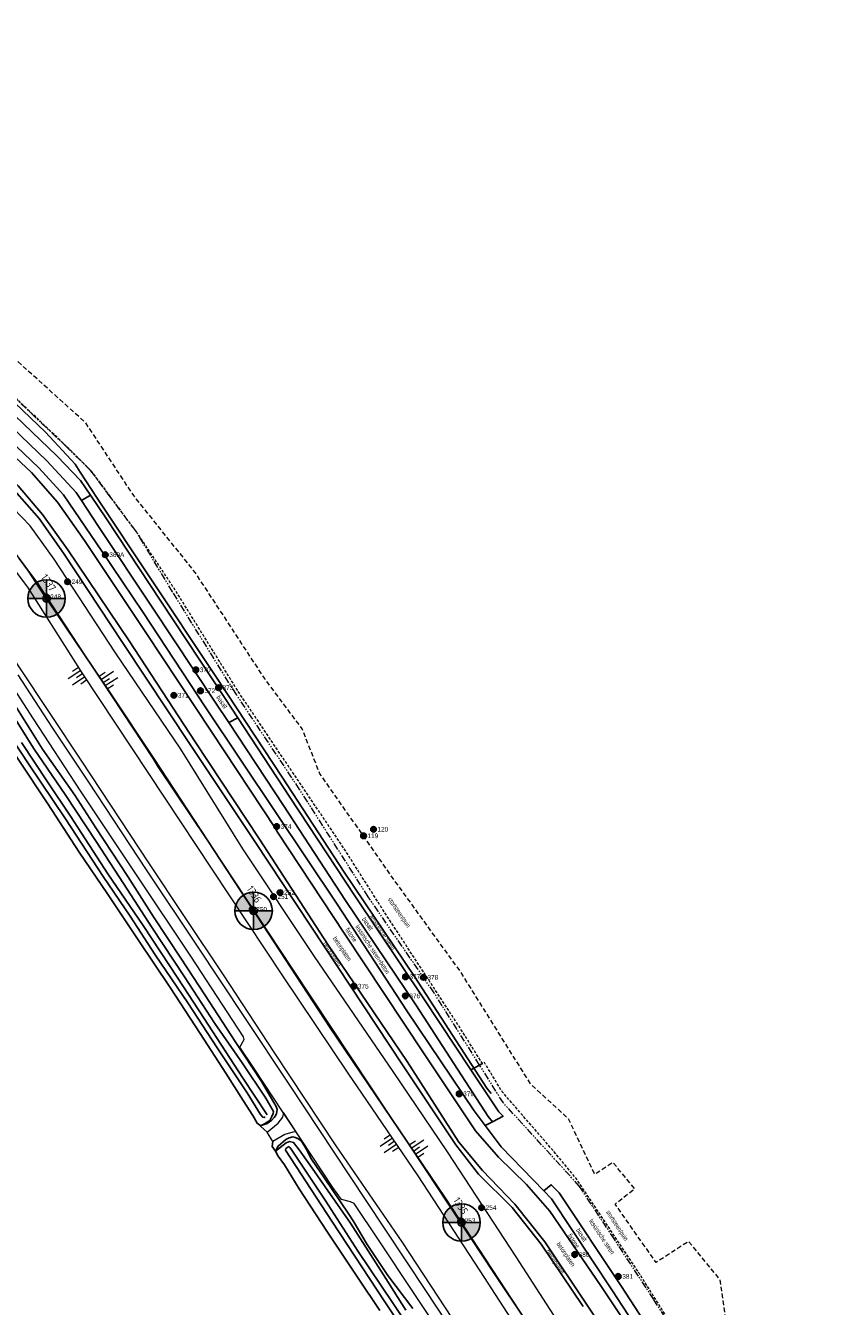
# Model space of a CAD drawing. Header units: metres. Extents: x 62183 to 64287, y 386037 to 390061.
# Tile 19 of 38: x 62948 to 63165, y 387797 to 388138. Entities that reach past the tile are written whole.
import ezdxf
from ezdxf.enums import TextEntityAlignment as Align

# ---------------------------------------------------------------- set-up
doc = ezdxf.new("R2010")
doc.units = ezdxf.units.M
doc.linetypes.add('HIDDEN', pattern=[0.375, 0.25, -0.125])
doc.linetypes.add('PHANTOM2', pattern=[1.25, 0.625, -0.125, 0.125, -0.125, 0.125, -0.125])
doc.layers.get('0').update_dxf_attribs({"linetype": 'CONTINUOUS'})
for name, color, linetype in [('0 @ 0.5', 7, 'CONTINUOUS'), ('0 @ 1', 7, 'CONTINUOUS'), ('0 @ 5', 7, 'CONTINUOUS'), ('BS-BINNENKRUINLIJN-KPN', 253, 'CONTINUOUS'), ('BS-INSTEEK-SLOOT-KPN', 253, 'CONTINUOUS'), ('BS-OVERIG-KPN', 253, 'CONTINUOUS'), ('BS-SCHEIDINGSL-TALUDBEKL-NTZ', 253, 'CONTINUOUS'), ('BS-SCHEIDINGSLIJN-TALUDBEKL', 253, 'CONTINUOUS'), ('BS-WATERLIJN-KPN', 253, 'CONTINUOUS')]:
    doc.layers.add(name, color=color, linetype=linetype)
for name, color, linetype, lineweight in [('BS-Boorpunten', 253, 'CONTINUOUS', 25), ('BS-Boorpuntnummer', 253, 'CONTINUOUS', 25), ('BS-Dijkpaal', 2, 'CONTINUOUS', 25), ('BS-Dijkpaalnr', 6, 'CONTINUOUS', 25), ('BS-KANT-KREUKELBERM', 35, 'PHANTOM2', 0), ('BS-KANT-VERHARDING', 253, 'CONTINUOUS', 0), ('BS-KRUINLIJN', 253, 'CONTINUOUS', 0), ('BS-OVERIGE-TEKSTEN', 253, 'CONTINUOUS', 0), ('BS-TEENLIJN', 11, 'CONTINUOUS', 0), ('BS-TEENSCHOT-GECONSTRUEERD', 1, 'HIDDEN', 13), ('BS-TUSSENBERM', 253, 'CONTINUOUS', 0), ('BS-ZANDLIJN', 2, 'HIDDEN', 20)]:
    doc.layers.add(name, color=color, linetype=linetype, lineweight=lineweight)
doc.layers.add('THEORETISCHE_NULLIJN', color=125, linetype='CONTINUOUS', plot=False)
doc.styles.add('ISO', font='isocp.shx', dxfattribs={"height": 2.5})

# ---------------------------------------------------------------- blocks, each defined once
blk = doc.blocks.new('dijkpaal')
at = {"layer": 'BS-Dijkpaal'}
h = blk.add_hatch(color=256, dxfattribs=at)
h.paths.add_polyline_path([(0, 0), (0, 1, 0.414214), (-1, 0)])
h.paths.add_polyline_path([(1, 0), (0, 0), (0, -1, 0.414214)])
for p, q in [((0, -1), (0, 1)), ((-1, 0), (1, 0))]:
    blk.add_line(p, q, dxfattribs=at)
blk.add_circle((0, 0), 1, dxfattribs=at)
blk = doc.blocks.new('*U723')
at = {"layer": '0 @ 0.5', "xscale": 0.5, "yscale": 0.5, "zscale": 0.5}
blk.add_blockref('dijkpaal', (63008.799, 387902.179), dxfattribs=at)
at = {"layer": '0 @ 1'}
blk.add_blockref('dijkpaal', (63008.799, 387902.179), dxfattribs=at)
at = {"layer": '0 @ 5', "xscale": 5, "yscale": 5, "zscale": 5}
blk.add_blockref('dijkpaal', (63008.799, 387902.179), dxfattribs=at)
blk = doc.blocks.new('*U724')
at = {"layer": '0 @ 0.5', "xscale": 0.5, "yscale": 0.5, "zscale": 0.5}
blk.add_blockref('dijkpaal', (62953.506, 387985.508), dxfattribs=at)
at = {"layer": '0 @ 1'}
blk.add_blockref('dijkpaal', (62953.506, 387985.508), dxfattribs=at)
at = {"layer": '0 @ 5', "xscale": 5, "yscale": 5, "zscale": 5}
blk.add_blockref('dijkpaal', (62953.506, 387985.508), dxfattribs=at)
blk = doc.blocks.new('*U726')
at = {"layer": '0 @ 0.5', "xscale": 0.5, "yscale": 0.5, "zscale": 0.5}
blk.add_blockref('dijkpaal', (63064.308, 387819.011), dxfattribs=at)
at = {"layer": '0 @ 1'}
blk.add_blockref('dijkpaal', (63064.308, 387819.011), dxfattribs=at)
at = {"layer": '0 @ 5', "xscale": 5, "yscale": 5, "zscale": 5}
blk.add_blockref('dijkpaal', (63064.308, 387819.011), dxfattribs=at)
blk = doc.blocks.new('S03')
at = {"color": 0}
for p, q in [((-2.01, 0), (-2.01, -2.01)), ((-1, 0), (-1, -4.01)), ((0, 0), (0, -2.01)), ((1, 0), (1, -4.01)), ((2.01, 0), (2.01, -2.01))]:
    blk.add_line(p, q, dxfattribs=at)
blk = doc.blocks.new('S04')
at = {"color": 0}
for p, q in [((-1, 0), (-1, 4.01)), ((1, 0), (1, 4.01)), ((-2.01, 0), (-2.01, 2.01)), ((0, 0), (0, 2.01)), ((2.01, 0), (2.01, 2.01))]:
    blk.add_line(p, q, dxfattribs=at)
blk = doc.blocks.new('punt-boring')
at = {"layer": 'BS-Boorpunten'}
h = blk.add_hatch(color=8, dxfattribs=at)
h.dxf.hatch_style = 1
h.paths.add_polyline_path([(0.01, 1), (-0.87, -0.49), (0.86, -0.51)])
h = blk.add_hatch(color=1, dxfattribs=at)
h.dxf.hatch_style = 1
h.paths.add_polyline_path([(0.01, 1), (-0.87, -0.49), (0.86, -0.51)])
at = {"layer": 'BS-Boorpunten', "color": 8}
blk.add_lwpolyline([(0.01, 1), (-0.87, -0.49), (0.86, -0.51)], close=True, dxfattribs=at)
at = {"layer": 'BS-Boorpunten', "color": 1}
blk.add_lwpolyline([(0.01, 1), (-0.87, -0.49), (0.86, -0.51)], close=True, dxfattribs=at)
at = {"layer": 'BS-Boorpunten', "color": 8}
blk.add_circle((0, 0), 1, dxfattribs=at)
at = {"layer": 'BS-Boorpunten', "color": 1}
blk.add_circle((0, 0), 1, dxfattribs=at)
blk = doc.blocks.new('*U279', base_point=(63038.154, 387922.176))
at = {"layer": 'BS-Boorpunten', "xscale": 1.499999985, "yscale": 1.499999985, "zscale": 1.499999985}
blk.add_blockref('punt-boring', (63038.154, 387922.176), dxfattribs=at)
at = {"layer": 'BS-Boorpuntnummer', "linetype": 'ByBlock', "insert": (63040.274, 387922.176), "char_height": 2.5, "attachment_point": 4}
blk.add_mtext('119', dxfattribs=at)
blk = doc.blocks.new('*U280', base_point=(63040.806, 387923.916))
at = {"layer": 'BS-Boorpunten', "xscale": 1.499999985, "yscale": 1.499999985, "zscale": 1.499999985}
blk.add_blockref('punt-boring', (63040.806, 387923.916), dxfattribs=at)
at = {"layer": 'BS-Boorpuntnummer', "linetype": 'ByBlock', "insert": (63042.926, 387923.916), "char_height": 2.5, "attachment_point": 4}
blk.add_mtext('120', dxfattribs=at)
blk = doc.blocks.new('*U351', base_point=(62953.426, 387985.958))
at = {"layer": 'BS-Boorpunten', "xscale": 1.499999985, "yscale": 1.499999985, "zscale": 1.499999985}
blk.add_blockref('punt-boring', (62953.426, 387985.958), dxfattribs=at)
at = {"layer": 'BS-Boorpuntnummer', "linetype": 'ByBlock', "insert": (62955.546, 387985.958), "char_height": 2.5, "attachment_point": 4}
blk.add_mtext('248', dxfattribs=at)
blk = doc.blocks.new('*U352', base_point=(62959.129, 387990))
at = {"layer": 'BS-Boorpunten', "xscale": 1.499999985, "yscale": 1.499999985, "zscale": 1.499999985}
blk.add_blockref('punt-boring', (62959.129, 387990), dxfattribs=at)
at = {"layer": 'BS-Boorpuntnummer', "linetype": 'ByBlock', "insert": (62961.249, 387990), "char_height": 2.5, "attachment_point": 4}
blk.add_mtext('249', dxfattribs=at)
blk = doc.blocks.new('*U353', base_point=(63008.431, 387902.541))
at = {"layer": 'BS-Boorpunten', "xscale": 1.499999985, "yscale": 1.499999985, "zscale": 1.499999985}
blk.add_blockref('punt-boring', (63008.431, 387902.541), dxfattribs=at)
at = {"layer": 'BS-Boorpuntnummer', "linetype": 'ByBlock', "insert": (63010.551, 387902.541), "char_height": 2.5, "attachment_point": 4}
blk.add_mtext('250', dxfattribs=at)
blk = doc.blocks.new('*U354', base_point=(63014.111, 387905.946))
at = {"layer": 'BS-Boorpunten', "xscale": 1.499999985, "yscale": 1.499999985, "zscale": 1.499999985}
blk.add_blockref('punt-boring', (63014.111, 387905.946), dxfattribs=at)
at = {"layer": 'BS-Boorpuntnummer', "linetype": 'ByBlock', "insert": (63016.231, 387905.946), "char_height": 2.5, "attachment_point": 4}
blk.add_mtext('251', dxfattribs=at)
blk = doc.blocks.new('*U355', base_point=(63015.857, 387907.02))
at = {"layer": 'BS-Boorpunten', "xscale": 1.499999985, "yscale": 1.499999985, "zscale": 1.499999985}
blk.add_blockref('punt-boring', (63015.857, 387907.02), dxfattribs=at)
at = {"layer": 'BS-Boorpuntnummer', "linetype": 'ByBlock', "insert": (63017.977, 387907.02), "char_height": 2.5, "attachment_point": 4}
blk.add_mtext('252', dxfattribs=at)
blk = doc.blocks.new('*U356', base_point=(63064.103, 387819.481))
at = {"layer": 'BS-Boorpunten', "xscale": 1.499999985, "yscale": 1.499999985, "zscale": 1.499999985}
blk.add_blockref('punt-boring', (63064.103, 387819.481), dxfattribs=at)
at = {"layer": 'BS-Boorpuntnummer', "linetype": 'ByBlock', "insert": (63066.223, 387819.481), "char_height": 2.5, "attachment_point": 4}
blk.add_mtext('253', dxfattribs=at)
blk = doc.blocks.new('*U357', base_point=(63069.687, 387822.957))
at = {"layer": 'BS-Boorpunten', "xscale": 1.499999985, "yscale": 1.499999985, "zscale": 1.499999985}
blk.add_blockref('punt-boring', (63069.687, 387822.957), dxfattribs=at)
at = {"layer": 'BS-Boorpuntnummer', "linetype": 'ByBlock', "insert": (63071.807, 387822.957), "char_height": 2.5, "attachment_point": 4}
blk.add_mtext('254', dxfattribs=at)
blk = doc.blocks.new('*U563', base_point=(62969.193, 387997.191))
at = {"layer": 'BS-Boorpunten', "xscale": 1.499999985, "yscale": 1.499999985, "zscale": 1.499999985}
blk.add_blockref('punt-boring', (62969.193, 387997.191), dxfattribs=at)
at = {"layer": 'BS-Boorpuntnummer', "linetype": 'ByBlock', "insert": (62971.313, 387997.191), "char_height": 2.5, "attachment_point": 4}
blk.add_mtext('369', dxfattribs=at)
blk = doc.blocks.new('*U564', base_point=(62969.193, 387997.191))
at = {"layer": 'BS-Boorpunten', "xscale": 1.499999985, "yscale": 1.499999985, "zscale": 1.499999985}
blk.add_blockref('punt-boring', (62969.193, 387997.191), dxfattribs=at)
at = {"layer": 'BS-Boorpuntnummer', "linetype": 'ByBlock', "insert": (62971.313, 387997.191), "char_height": 2.5, "attachment_point": 4}
blk.add_mtext('369A', dxfattribs=at)
blk = doc.blocks.new('*U565', base_point=(62993.36, 387966.477))
at = {"layer": 'BS-Boorpunten', "xscale": 1.499999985, "yscale": 1.499999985, "zscale": 1.499999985}
blk.add_blockref('punt-boring', (62993.36, 387966.477), dxfattribs=at)
at = {"layer": 'BS-Boorpuntnummer', "linetype": 'ByBlock', "insert": (62995.48, 387966.477), "char_height": 2.5, "attachment_point": 4}
blk.add_mtext('370', dxfattribs=at)
blk = doc.blocks.new('*U566', base_point=(62987.509, 387959.677))
at = {"layer": 'BS-Boorpunten', "xscale": 1.499999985, "yscale": 1.499999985, "zscale": 1.499999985}
blk.add_blockref('punt-boring', (62987.509, 387959.677), dxfattribs=at)
at = {"layer": 'BS-Boorpuntnummer', "linetype": 'ByBlock', "insert": (62989.629, 387959.677), "char_height": 2.5, "attachment_point": 4}
blk.add_mtext('371', dxfattribs=at)
blk = doc.blocks.new('*U567', base_point=(62994.601, 387960.884))
at = {"layer": 'BS-Boorpunten', "xscale": 1.499999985, "yscale": 1.499999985, "zscale": 1.499999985}
blk.add_blockref('punt-boring', (62994.601, 387960.884), dxfattribs=at)
at = {"layer": 'BS-Boorpuntnummer', "linetype": 'ByBlock', "insert": (62996.721, 387960.884), "char_height": 2.5, "attachment_point": 4}
blk.add_mtext('372', dxfattribs=at)
blk = doc.blocks.new('*U568', base_point=(62999.436, 387961.705))
at = {"layer": 'BS-Boorpunten', "xscale": 1.499999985, "yscale": 1.499999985, "zscale": 1.499999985}
blk.add_blockref('punt-boring', (62999.436, 387961.705), dxfattribs=at)
at = {"layer": 'BS-Boorpuntnummer', "linetype": 'ByBlock', "insert": (63001.556, 387961.705), "char_height": 2.5, "attachment_point": 4}
blk.add_mtext('373', dxfattribs=at)
blk = doc.blocks.new('*U569', base_point=(63014.949, 387924.662))
at = {"layer": 'BS-Boorpunten', "xscale": 1.499999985, "yscale": 1.499999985, "zscale": 1.499999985}
blk.add_blockref('punt-boring', (63014.949, 387924.662), dxfattribs=at)
at = {"layer": 'BS-Boorpuntnummer', "linetype": 'ByBlock', "insert": (63017.069, 387924.662), "char_height": 2.5, "attachment_point": 4}
blk.add_mtext('374', dxfattribs=at)
blk = doc.blocks.new('*U570', base_point=(63035.576, 387882.045))
at = {"layer": 'BS-Boorpunten', "xscale": 1.499999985, "yscale": 1.499999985, "zscale": 1.499999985}
blk.add_blockref('punt-boring', (63035.576, 387882.045), dxfattribs=at)
at = {"layer": 'BS-Boorpuntnummer', "linetype": 'ByBlock', "insert": (63037.696, 387882.045), "char_height": 2.5, "attachment_point": 4}
blk.add_mtext('375', dxfattribs=at)
blk = doc.blocks.new('*U571', base_point=(63049.311, 387879.453))
at = {"layer": 'BS-Boorpunten', "xscale": 1.499999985, "yscale": 1.499999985, "zscale": 1.499999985}
blk.add_blockref('punt-boring', (63049.311, 387879.453), dxfattribs=at)
at = {"layer": 'BS-Boorpuntnummer', "linetype": 'ByBlock', "insert": (63051.431, 387879.453), "char_height": 2.5, "attachment_point": 4}
blk.add_mtext('376', dxfattribs=at)
blk = doc.blocks.new('*U572', base_point=(63049.352, 387884.563))
at = {"layer": 'BS-Boorpunten', "xscale": 1.499999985, "yscale": 1.499999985, "zscale": 1.499999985}
blk.add_blockref('punt-boring', (63049.352, 387884.563), dxfattribs=at)
at = {"layer": 'BS-Boorpuntnummer', "linetype": 'ByBlock', "insert": (63051.472, 387884.563), "char_height": 2.5, "attachment_point": 4}
blk.add_mtext('377', dxfattribs=at)
blk = doc.blocks.new('*U573', base_point=(63054.151, 387884.406))
at = {"layer": 'BS-Boorpunten', "xscale": 1.499999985, "yscale": 1.499999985, "zscale": 1.499999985}
blk.add_blockref('punt-boring', (63054.151, 387884.406), dxfattribs=at)
at = {"layer": 'BS-Boorpuntnummer', "linetype": 'ByBlock', "insert": (63056.271, 387884.406), "char_height": 2.5, "attachment_point": 4}
blk.add_mtext('378', dxfattribs=at)
blk = doc.blocks.new('*U574', base_point=(63063.7, 387853.325))
at = {"layer": 'BS-Boorpunten', "xscale": 1.499999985, "yscale": 1.499999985, "zscale": 1.499999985}
blk.add_blockref('punt-boring', (63063.7, 387853.325), dxfattribs=at)
at = {"layer": 'BS-Boorpuntnummer', "linetype": 'ByBlock', "insert": (63065.82, 387853.325), "char_height": 2.5, "attachment_point": 4}
blk.add_mtext('379', dxfattribs=at)
blk = doc.blocks.new('*U575', base_point=(63094.531, 387810.444))
at = {"layer": 'BS-Boorpunten', "xscale": 1.499999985, "yscale": 1.499999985, "zscale": 1.499999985}
blk.add_blockref('punt-boring', (63094.531, 387810.444), dxfattribs=at)
at = {"layer": 'BS-Boorpuntnummer', "linetype": 'ByBlock', "insert": (63096.651, 387810.444), "char_height": 2.5, "attachment_point": 4}
blk.add_mtext('380', dxfattribs=at)
blk = doc.blocks.new('*U576', base_point=(63106.187, 387804.607))
at = {"layer": 'BS-Boorpunten', "xscale": 1.499999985, "yscale": 1.499999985, "zscale": 1.499999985}
blk.add_blockref('punt-boring', (63106.187, 387804.607), dxfattribs=at)
at = {"layer": 'BS-Boorpuntnummer', "linetype": 'ByBlock', "insert": (63108.307, 387804.607), "char_height": 2.5, "attachment_point": 4}
blk.add_mtext('381', dxfattribs=at)
blk = doc.blocks.new('A$C58CE76E8')
at = {"layer": 'BS-Boorpunten', "xscale": 0.5, "yscale": 0.5, "zscale": 0.5}
for name, p in [('*U563', (62969.193, 387997.191)), ('*U564', (62969.193, 387997.191)), ('*U352', (62959.129, 387990)), ('*U351', (62953.426, 387985.958)), ('*U565', (62993.36, 387966.477)), ('*U567', (62994.601, 387960.884)), ('*U568', (62999.436, 387961.705)), ('*U566', (62987.509, 387959.677)), ('*U569', (63014.949, 387924.662)), ('*U280', (63040.806, 387923.916)), ('*U279', (63038.154, 387922.176)), ('*U354', (63014.111, 387905.946)), ('*U355', (63015.857, 387907.02)), ('*U353', (63008.431, 387902.541)), ('*U570', (63035.576, 387882.045)), ('*U572', (63049.352, 387884.563)), ('*U573', (63054.151, 387884.406)), ('*U571', (63049.311, 387879.453)), ('*U574', (63063.7, 387853.325)), ('*U357', (63069.687, 387822.957)), ('*U356', (63064.103, 387819.481)), ('*U575', (63094.531, 387810.444)), ('*U576', (63106.187, 387804.607))]:
    blk.add_blockref(name, p, dxfattribs=at)
at = {"layer": 'BS-Boorpunten', "color": 253, "xscale": 0.5, "yscale": 0.5, "zscale": 0.5}
for name, p in [('*U563', (62969.193, 387997.191)), ('*U564', (62969.193, 387997.191)), ('*U563', (62969.193, 387997.191)), ('*U564', (62969.193, 387997.191)), ('*U563', (62969.193, 387997.191)), ('*U564', (62969.193, 387997.191)), ('*U352', (62959.129, 387990)), ('*U352', (62959.129, 387990)), ('*U352', (62959.129, 387990)), ('*U351', (62953.426, 387985.958)), ('*U351', (62953.426, 387985.958)), ('*U351', (62953.426, 387985.958)), ('*U565', (62993.36, 387966.477)), ('*U565', (62993.36, 387966.477)), ('*U565', (62993.36, 387966.477)), ('*U567', (62994.601, 387960.884)), ('*U567', (62994.601, 387960.884)), ('*U567', (62994.601, 387960.884)), ('*U568', (62999.436, 387961.705)), ('*U568', (62999.436, 387961.705)), ('*U568', (62999.436, 387961.705)), ('*U566', (62987.509, 387959.677)), ('*U566', (62987.509, 387959.677)), ('*U566', (62987.509, 387959.677)), ('*U569', (63014.949, 387924.662)), ('*U569', (63014.949, 387924.662)), ('*U569', (63014.949, 387924.662)), ('*U280', (63040.806, 387923.916)), ('*U280', (63040.806, 387923.916)), ('*U280', (63040.806, 387923.916)), ('*U279', (63038.154, 387922.176)), ('*U279', (63038.154, 387922.176)), ('*U279', (63038.154, 387922.176)), ('*U354', (63014.111, 387905.946)), ('*U354', (63014.111, 387905.946)), ('*U354', (63014.111, 387905.946)), ('*U355', (63015.857, 387907.02)), ('*U355', (63015.857, 387907.02)), ('*U355', (63015.857, 387907.02)), ('*U353', (63008.431, 387902.541)), ('*U353', (63008.431, 387902.541)), ('*U353', (63008.431, 387902.541)), ('*U570', (63035.576, 387882.045)), ('*U570', (63035.576, 387882.045)), ('*U570', (63035.576, 387882.045)), ('*U572', (63049.352, 387884.563)), ('*U572', (63049.352, 387884.563)), ('*U572', (63049.352, 387884.563)), ('*U573', (63054.151, 387884.406)), ('*U573', (63054.151, 387884.406)), ('*U573', (63054.151, 387884.406)), ('*U571', (63049.311, 387879.453)), ('*U571', (63049.311, 387879.453)), ('*U571', (63049.311, 387879.453)), ('*U574', (63063.7, 387853.325)), ('*U574', (63063.7, 387853.325)), ('*U574', (63063.7, 387853.325)), ('*U357', (63069.687, 387822.957)), ('*U357', (63069.687, 387822.957)), ('*U357', (63069.687, 387822.957)), ('*U356', (63064.103, 387819.481)), ('*U356', (63064.103, 387819.481)), ('*U356', (63064.103, 387819.481)), ('*U575', (63094.531, 387810.444)), ('*U575', (63094.531, 387810.444)), ('*U575', (63094.531, 387810.444)), ('*U576', (63106.187, 387804.607)), ('*U576', (63106.187, 387804.607)), ('*U576', (63106.187, 387804.607))]:
    blk.add_blockref(name, p, dxfattribs=at)
at = {"layer": 'BS-Boorpuntnummer', "color": 8, "xscale": 0.7499999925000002, "yscale": 0.7499999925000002, "zscale": 0.7499999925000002}
for p in [(62969.193, 387997.191), (62969.193, 387997.191), (62959.129, 387990), (62953.426, 387985.958), (62993.36, 387966.477), (62994.601, 387960.884), (62999.436, 387961.705), (62987.509, 387959.677), (63014.949, 387924.662), (63040.806, 387923.916), (63038.154, 387922.176), (63014.111, 387905.946), (63015.857, 387907.02), (63008.431, 387902.541), (63035.576, 387882.045), (63049.352, 387884.563), (63054.151, 387884.406), (63049.311, 387879.453), (63063.7, 387853.325), (63069.687, 387822.957), (63064.103, 387819.481), (63094.531, 387810.444), (63106.187, 387804.607)]:
    blk.add_blockref('punt-boring', p, dxfattribs=at)
at = {"layer": 'BS-Boorpuntnummer', "color": 8, "char_height": 1.25, "attachment_point": 4}
for s, insert in [('369A', (62970.253, 387997.191)), ('369', (62970.253, 387997.191)), ('249', (62960.189, 387990)), ('248', (62954.486, 387985.958)), ('370', (62994.42, 387966.477)), ('372', (62995.661, 387960.884)), ('373', (63000.496, 387961.705)), ('371', (62988.569, 387959.677)), ('374', (63016.009, 387924.662)), ('120', (63041.866, 387923.916)), ('119', (63039.214, 387922.176)), ('251', (63015.171, 387905.946)), ('252', (63016.917, 387907.02)), ('250', (63009.491, 387902.541)), ('375', (63036.636, 387882.045)), ('377', (63050.412, 387884.563)), ('378', (63055.211, 387884.406)), ('376', (63050.371, 387879.453)), ('379', (63064.76, 387853.325)), ('254', (63070.747, 387822.957)), ('253', (63065.163, 387819.481)), ('380', (63095.591, 387810.444)), ('381', (63107.247, 387804.607))]:
    blk.add_mtext(s, dxfattribs=dict(at, insert=insert))

msp = doc.modelspace()

# ---------------------------------------------------------------- linework, layer by layer
at = {"layer": 'BS-BINNENKRUINLIJN-KPN'}
for points in [[(62945.34, 387956.69), (62952.41, 387945.35), (62961.07, 387933.04), (62966.66, 387924.34), (62975.17, 387911.3), (62982.04, 387900.58), (62989.38, 387889.57), (62995.94, 387879.46), (63003.9, 387867.32), (63010.87, 387856.62), (63014.22, 387851.06), (63014.78, 387849.94), (63015.07, 387849.12), (63015.04, 387848.49), (63014.92, 387848.06), (63014.62, 387847.46), (63014.29, 387847.04), (63013.58, 387846.25), (63013.07, 387845.83), (63012.38, 387845.41), (63010.81, 387844.91)], [(63014.64, 387838.05), (63015.31, 387839.38), (63017.36, 387841.19), (63018.33, 387841.63), (63019.27, 387841.83), (63019.91, 387841.72), (63020.64, 387841.44), (63021.57, 387840.67), (63022.84, 387838.67), (63024.28, 387835.86), (63027.72, 387830.86), (63034.19, 387821.21), (63035.38, 387819.43), (63039.11, 387813.09), (63044.62, 387804.88), (63051.3, 387796.07)]]:
    msp.add_lwpolyline(points, dxfattribs=at)
at = {"layer": 'BS-INSTEEK-SLOOT-KPN'}
for points in [[(63010.81, 387844.91), (63011.71, 387845.33), (63013.11, 387846.26), (63013.65, 387847.31), (63013.98, 387848.07), (63014.07, 387848.65), (63012.04, 387852.15), (63005.75, 387861.65), (62998.44, 387872.12), (62990.36, 387884.58), (62981.67, 387897.62), (62974.03, 387909.42), (62966.79, 387920.65), (62958.46, 387933.18), (62950.15, 387945.29), (62942.41, 387957.7), (62936.53, 387966.11), (62932.14, 387973.48), (62931.26, 387974.28), (62930.53, 387974.61), (62929.74, 387974.65), (62928.87, 387974.51), (62927.74, 387974.05), (62926.06, 387972.27)], [(63010.81, 387844.91), (63010.44, 387844.95), (63009.75, 387845.52), (63008.57, 387847.54), (63006.03, 387851.58), (63001.38, 387858.83), (62994.49, 387869.46), (62986.47, 387881.72), (62977.93, 387894.45), (62969.78, 387906.67), (62962.19, 387917.79), (62953.88, 387930.72), (62946.11, 387942.36), (62938.3, 387954.05), (62932.19, 387963.24), (62926.06, 387972.27)], [(63049.47, 387795.6), (63044.1, 387804.09), (63034.69, 387818.86), (63023.77, 387834.43), (63020.96, 387838.38), (63019.45, 387840.39), (63018.42, 387840.6), (63017.45, 387840.27), (63014.64, 387838.05), (63015.32, 387836.69), (63017, 387834.42), (63021, 387827.94), (63028.39, 387816.67), (63036.72, 387804.17), (63042.46, 387795.5)]]:
    msp.add_lwpolyline(points, dxfattribs=at)
at = {"layer": 'BS-KANT-KREUKELBERM', "ltscale": 3}
msp.add_lwpolyline([(63128.76, 387777.83), (63115.67, 387798.44), (63105.13, 387814.54), (63095.83, 387828.65), (63075.5, 387850.9), (63069.14, 387861), (63056.97, 387880.3), (63039.39, 387905.91), (63021.08, 387934.58), (63004.2, 387959.86), (62987.11, 387987.33), (62977.58, 388003.19), (62965.27, 388019.68), (62958.9, 388025.91), (62939.38, 388044.45), (62917.61, 388062.07), (62897.44, 388079.06), (62880.66, 388092.92), (62862.19, 388106.32), (62838.97, 388122.96), (62807.1, 388142.35)], dxfattribs=at)
at = {"layer": 'BS-KANT-VERHARDING'}
for points in [[(63061.18, 387785.76, 1.64), (63042.14, 387814.41, 1.67), (63035.62, 387824.05, 1.67), (63034.68, 387824.49, 1.67), (63032.26, 387825.13, 1.62), (63029.99, 387828.37, 1.61), (63021.47, 387841.17, 1.62), (63016.7, 387848.39, 1.62), (63008.75, 387860.37, 1.62), (63005.12, 387865.82, 1.64), (63006.24, 387867.81, 1.67), (63006.09, 387868.53, 1.68), (62992, 387890.03, 1.67), (62977.3, 387912.06, 1.7), (62962.54, 387934.23, 1.68), (62950.02, 387953.4, 1.68), (62937.78, 387972.2, 1.7)], [(62945.83, 387965.15, 1.78), (62954.95, 387951.2, 1.75), (62964.48, 387936.73, 1.74), (62980.3, 387912.86, 1.75), (62993.52, 387893.05, 1.72), (63006.35, 387873.72, 1.74), (63018.2, 387855.95, 1.73), (63030.36, 387837.46, 1.74), (63038.78, 387824.83, 1.74), (63054.69, 387800.86, 1.7), (63068.36, 387780.26, 1.73)]]:
    msp.add_polyline3d(points, dxfattribs=at)
msp.add_polyline3d([(63020.07, 387843.2, 1.61), (63019.25, 387843.14, 1.47), (63017.11, 387842.44, 1.15), (63013.95, 387840.62, 0.64), (63012.4, 387843.08, 0.7), (63015.33, 387845.55, 1.16), (63016.56, 387847.07, 1.47), (63016.77, 387847.87, 1.56), (63016.7, 387848.39, 1.62)], close=True, dxfattribs=at)
at = {"layer": 'BS-KRUINLIJN'}
for points in [[(63087.49, 387778.11), (63070.43, 387804.36), (63052.72, 387831.46), (63037.74, 387853.5), (63034.26, 387858.54), (63016.56, 387884.84), (62997.76, 387913.31), (62980.85, 387938.83), (62963.01, 387965.72), (62948.53, 387988.51), (62938.56, 388001.6), (62922.37, 388017.51), (62897.17, 388039.6), (62876.74, 388056.64), (62853.44, 388075.49), (62829.25, 388092.67), (62801.18, 388109.51), (62770.17, 388127.7), (62741.9, 388145.53)], [(63090.36, 387779.49), (63072.94, 387805.56), (63054.76, 387833.07), (63040.11, 387855.19), (63019.1, 387886.86), (63000.59, 387914.92), (62983.29, 387940.6), (62981.93, 387942.86), (62965.79, 387967.4), (62951.13, 387989.59), (62940.68, 388003.54), (62924.68, 388019.41), (62898.91, 388041.86), (62879.36, 388058.81), (62855.43, 388077.89), (62830.85, 388095.15), (62802.63, 388112.65), (62771.63, 388130.47), (62744.3, 388146.77)]]:
    msp.add_lwpolyline(points, dxfattribs=at)
at = {"layer": 'BS-OVERIG-KPN'}
for points in [[(63012.4, 387843.08), (63009.75, 387845.52)], [(63013.95, 387840.62), (63013.79, 387839.28), (63014.64, 387838.05)]]:
    msp.add_lwpolyline(points, dxfattribs=at)
at = {"layer": 'BS-SCHEIDINGSL-TALUDBEKL-NTZ'}
msp.add_lwpolyline([(63069.14, 387861), (63069.89, 387861.4)], dxfattribs=at)
at = {"layer": 'BS-SCHEIDINGSLIJN-TALUDBEKL'}
for points in [[(63072.56, 387845.88), (63071.4, 387847.25), (63052.08, 387877.11), (63033.36, 387904.9), (63016.79, 387930.27), (63002.19, 387952.38), (62998.55, 387957.89), (62981.72, 387983.21), (62967.4, 388004.72), (62962.82, 388011.68), (62961.45, 388013.76), (62953.57, 388022.29), (62937.3, 388037.81), (62912.7, 388059.77), (62907.14, 388064.42), (62893.49, 388075.84), (62874.18, 388091.41), (62874.59, 388092.08), (62856.34, 388105.99), (62836.07, 388119.52), (62810.51, 388135.01), (62777.8, 388153.84)], [(63117, 387781.84), (63104.67, 387800.74), (63088.36, 387825.28), (63086.27, 387827.45), (63074.91, 387839.21), (63070.64, 387844.89), (63067.69, 387848.81), (63049.75, 387875.45), (63031.07, 387903.93), (63014.7, 387928.44), (62995.85, 387956.57), (62979.3, 387981.76), (62968.22, 387998.13), (62958.02, 388013.19), (62951.41, 388020.41), (62935.38, 388035.61), (62910.47, 388057.82), (62886.8, 388077.56), (62874.24, 388087.63), (62853.12, 388103.71), (62829.65, 388120.19), (62808.82, 388132.22), (62776.17, 388151.02)], [(62771.33, 388142.14), (62802.26, 388124.12), (62824.4, 388111.2), (62845, 388097.94), (62869.76, 388078.89), (62883.89, 388067.75), (62903.85, 388051.25), (62929.11, 388029.09), (62944.93, 388014.36), (62951.56, 388006.9), (62958.04, 387997.61), (62973.96, 387973.48), (62991.89, 387946.56), (63009.1, 387920.63), (63027.72, 387892.56), (63048.55, 387861.07), (63062.82, 387839.74), (63068.84, 387831.93), (63077.88, 387823.03), (63085.62, 387813.21), (63096.84, 387796.56)], [(63107.49, 387782.51), (63097.66, 387797.25), (63086.59, 387813.84), (63078.56, 387823.85), (63069.9, 387832.84), (63063.64, 387840.47), (63049.83, 387861.99), (63028.63, 387893.16), (63010.35, 387921.33), (62993.17, 387947.25), (62975.52, 387974.18), (62959.22, 387998.47), (62952.43, 388007.97), (62945.91, 388015.59), (62929.99, 388030.37), (62905.22, 388052.21), (62881.63, 388071.57), (62870.74, 388080.06), (62846.08, 388099.11), (62825.06, 388112.68), (62803.33, 388125.32), (62771.87, 388143.61)], [(63072.21, 387853.45), (63071.06, 387854.82), (63051.74, 387884.68), (63033.01, 387912.47), (63016.45, 387937.84), (63001.85, 387959.95), (62998.21, 387965.46), (62981.38, 387990.78), (62967.06, 388012.29), (62962.47, 388019.25), (62961.11, 388021.33), (62953.23, 388029.86), (62936.96, 388045.38), (62912.36, 388067.33), (62906.79, 388071.99), (62893.14, 388083.41), (62873.84, 388098.98), (62874.25, 388099.65), (62855.99, 388113.56), (62835.73, 388127.09), (62810.16, 388142.58)], [(63070.64, 387844.89), (63072.56, 387845.88), (63075.43, 387847.36), (63074.29, 387848.53), (63066.81, 387859.77), (63054.21, 387878.72), (63035.83, 387906.17), (63018.48, 387932.51), (63004.59, 387953.71), (63001.22, 387958.86), (62983.99, 387984.84), (62969.54, 388006.73), (62965.22, 388013.1), (62962.56, 388017.02), (62956.37, 388023.47), (62938.22, 388040.73), (62915.36, 388061.04), (62908.89, 388066.47), (62895.69, 388077.56), (62878.97, 388091.27), (62857.05, 388107.66)], [(63111.15, 387787.71), (63101.49, 387802.09), (63087.92, 387822.04), (63081.71, 387829.11), (63074.19, 387836.44), (63068.06, 387843.45), (63054.14, 387864.27), (63033.13, 387895.97), (63015.17, 387923.13), (63014.64, 387924.13), (62997.46, 387950.09), (62979.97, 387976.48), (62963.59, 388001.03), (62956.41, 388011.22), (62949.45, 388019.14), (62933.68, 388033.86)], [(62962.82, 388011.68), (62965.22, 388013.1)], [(63002.19, 387952.38), (63004.59, 387953.71)], [(63066.81, 387859.77), (63069.14, 387861)], [(63221.24, 387625.59), (63219.16, 387628.09), (63217.73, 387630.13), (63216.9, 387631.56), (63216.41, 387632.38), (63215.63, 387633.23), (63213.8, 387634.14), (63204.72, 387647.54), (63187.7, 387673.07), (63168.34, 387701.79), (63150.54, 387728.7), (63130.12, 387759.33), (63128.39, 387761.97), (63119.3, 387783.07), (63106.84, 387802.17), (63090.39, 387826.91), (63088.3, 387829.08), (63086.27, 387827.45)]]:
    msp.add_lwpolyline(points, dxfattribs=at)
at = {"layer": 'BS-TEENLIJN'}
msp.add_lwpolyline([(62732.96, 388141.74), (62744.73, 388132.4), (62757.38, 388122.52), (62769.54, 388113.41), (62781.27, 388106.16), (62798.42, 388095.62), (62818.94, 388083.2), (62843.34, 388066.7), (62866.43, 388047.51), (62889.63, 388028.25), (62914.01, 388006.62), (62925.85, 387995.32), (62933.7, 387986.1), (62945.88, 387967.58), (62962.85, 387942.08), (62980.71, 387914.99), (62990.39, 387900.43), (63000.67, 387885.11), (63014.22, 387864.43), (63030.78, 387839.44), (63048.37, 387813.81), (63063.72, 387790.56)], dxfattribs=at)
at = {"layer": 'BS-TEENSCHOT-GECONSTRUEERD', "ltscale": 3, "flags": 128}
msp.add_lwpolyline([(63465.67, 387263.56), (63459.24, 387271.51), (63453.52, 387277.93), (63453.52, 387277.92), (63453.52, 387277.93), (63466.29, 387286.16), (63480.85, 387295.82), (63481.63, 387295.24), (63483.22, 387294.05), (63485.8, 387292.73), (63488.8, 387292.01), (63491.59, 387291.92), (63494.12, 387292.62), (63497.51, 387294.73), (63499.71, 387297.49), (63500.66, 387300.21), (63500.75, 387304.57), (63499.97, 387307.28), (63497.61, 387310.59), (63493.86, 387314.17), (63490.12, 387316.38), (63484.88, 387317.92), (63480.08, 387318.18), (63475.37, 387317.57), (63471.7, 387315.56), (63446.67, 387296.81), (63444.67, 387296.83), (63443.76, 387297.61), (63435.82, 387309.68), (63433.26, 387313.22), (63427.19, 387322.37), (63423.23, 387329.49), (63420.74, 387334.54), (63408.88, 387361.31), (63399.22, 387375.91), (63384.01, 387398.88), (63370.3, 387420.39), (63368.86, 387422.12), (63346.74, 387445.44), (63338.9, 387456.81), (63329.14, 387472.07), (63309.26, 387502.53), (63294.58, 387523.48), (63281.09, 387544.87), (63278.71, 387549.5), (63274.96, 387558.14), (63271.18, 387566.62), (63269.86, 387569.72), (63266.08, 387575.42), (63257.86, 387587.61), (63254.21, 387593.49), (63241.12, 387612.74), (63238.72, 387616.27), (63231.95, 387624.5), (63223.5, 387632.91), (63217.99, 387639.15), (63203.84, 387659.41), (63198.14, 387667.88), (63181.92, 387692.51), (63164.86, 387718.87), (63154.14, 387735.8), (63143.85, 387751.73), (63136.56, 387763.47), (63136.97, 387763.67), (63129.34, 387778.02), (63125.73, 387783.26), (63111.78, 387805.43), (63095.03, 387830.64), (63088.96, 387837.97), (63075.18, 387853.89), (63070.42, 387861.68), (63069.89, 387861.4), (63064, 387870.79), (63043.38, 387902.36), (63032.98, 387918.72), (63004.45, 387961.04), (62988.13, 387987.34), (62977.58, 388003.19), (62965.38, 388019.69), (62958.93, 388026.04), (62940.67, 388043.4), (62917.73, 388063.78), (62901.32, 388078.27), (62881.2, 388094.12), (62874.11, 388099.42)], dxfattribs=at)
at = {"layer": 'BS-TUSSENBERM'}
msp.add_lwpolyline([(63096.13, 387783.26), (63078.9, 387809.8), (63060.53, 387837.84), (63046.07, 387859.27), (63025.1, 387889.95), (63005.89, 387918.68), (62989.4, 387945.28), (62971.92, 387971), (62955.52, 387996.04), (62949.14, 388004.91), (62942.42, 388011.86), (62927.48, 388026.27), (62902.17, 388049.24), (62881.76, 388065.47), (62859.43, 388083.03), (62834.95, 388101.77), (62806.71, 388118.64), (62775.32, 388137.04), (62748.1, 388152.93)], dxfattribs=at)
at = {"layer": 'BS-WATERLIJN-KPN'}
for points in [[(62942.18, 387951.29), (62948.67, 387941.35), (62958.52, 387926.73), (62968.64, 387911.3), (62975.79, 387900.76), (62982.48, 387890.41), (62991.24, 387877.61), (62999.05, 387865.57), (63007.03, 387853.57), (63010.67, 387847.84), (63011.23, 387847.11), (63011.58, 387847.04), (63011.9, 387847.17)], [(63012.44, 387847.7), (63005.87, 387857.7), (62995.6, 387873.42), (62988.57, 387884.17), (62979.32, 387898.25), (62969.9, 387912.07), (62959.87, 387927.47), (62953.78, 387936.58), (62946.78, 387947.12)], [(63056.04, 387782.52), (63045.87, 387797.63), (63036.74, 387811.27), (63027.92, 387824.92), (63018.8, 387838.55), (63018.48, 387839.05), (63018.24, 387839.27), (63017.41, 387838.72), (63017.29, 387838.34), (63029.65, 387819.39), (63043.85, 387797.84), (63053.27, 387783.81)]]:
    msp.add_lwpolyline(points, dxfattribs=at)
at = {"layer": 'BS-ZANDLIJN', "ltscale": 5, "flags": 128}
msp.add_lwpolyline([(63499.08, 387299.63), (63500.1, 387306.8), (63500.27, 387307.99), (63492.93, 387317.11), (63485.31, 387320.31), (63475.04, 387320.46), (63462.1, 387310.5), (63453.76, 387302.52), (63440.93, 387303.78), (63439.29, 387311.75), (63425.01, 387338.69), (63416.67, 387354.76), (63402.28, 387380.84), (63385.28, 387406.49), (63374.18, 387421.66), (63362.49, 387439.23), (63353.78, 387446.19), (63334.9, 387474.97), (63319.09, 387498.52), (63302.14, 387523.17), (63290.16, 387543.28), (63284.12, 387557.03), (63269.4, 387580.68), (63253.34, 387604.89), (63262.31, 387614.97), (63262.18, 387620.97), (63256.2, 387625.51), (63237.06, 387626.56), (63224.06, 387644.56), (63216.36, 387654.02), (63197.93, 387680.66), (63184.85, 387699.77), (63185.17, 387703.51), (63161.21, 387737.38), (63146.38, 387762.17), (63132.37, 387780.02), (63135.45, 387789.41), (63133.35, 387803.78), (63124.99, 387813.96), (63116.28, 387808.33), (63105.35, 387823.92), (63110.55, 387828.03), (63104.78, 387835.02), (63099.89, 387831.82), (63092.83, 387846.72), (63082.81, 387855.9), (63064.07, 387885.9), (63046.82, 387909.75), (63026.5, 387938.73), (63021.75, 387950.76), (63011.69, 387964.23), (62993.29, 387992.34), (62976.78, 388012.96), (62963.96, 388032.4), (62944.94, 388049.53), (62923.13, 388068.32), (62903.35, 388085.18), (62886.25, 388099.87), (62867.92, 388115.3), (62842.43, 388127.04), (62811.69, 388149.25), (62781.94, 388164.96), (62758.96, 388179.44), (62753.68, 388189.75), (62734.43, 388203.05), (62722.76, 388228.37), (62716.48, 388251.68), (62715.49, 388256.83), (62721.04, 388258.28), (62723.79, 388262.51), (62722.96, 388267.45), (62728.46, 388268.46), (62735.89, 388270.43), (62739.09, 388277.71), (62738.04, 388284.96), (62721.63, 388286.09), (62706.72, 388286.62), (62702.37, 388293.45), (62701.43, 388303.08), (62698.17, 388319.03), (62691.06, 388347.29), (62690.84, 388357.66), (62692.49, 388361.28), (62702.86, 388363.85), (62714.73, 388369.8), (62715.6, 388375.47), (62713.66, 388378.99), (62691.75, 388380.24), (62678.34, 388377.27), (62678.69, 388386.99), (62673.97, 388406.28), (62665, 388441.7), (62657.91, 388475.31), (62648.33, 388509.34), (62640.08, 388538.69), (62631.17, 388573.95), (62632.11, 388584), (62630.94, 388588.92), (62626.55, 388594.17), (62623.28, 388606.17), (62616.39, 388632.84), (62609.21, 388662.02), (62603.99, 388666.66)], dxfattribs=at)
at = {"layer": 'THEORETISCHE_NULLIJN'}
msp.add_lwpolyline([(63086.74, 387784.73), (63059.98, 387825.62), (63029.21, 387870.98), (63005.35, 387907.45), (62982.11, 387942.79), (62970.64, 387960.08), (62951.63, 387988.29), (62948.72, 387992.78), (62946.17, 387996.22)], dxfattribs=at)

# ---------------------------------------------------------------- block references
for name in ['*U724', '*U723', '*U726']:
    msp.add_blockref(name, (0, 0))
at = {"layer": 'BS-Boorpunten', "color": 253}
msp.add_blockref('A$C58CE76E8', (0, 0), dxfattribs=at)
at = {"layer": 'BS-KRUINLIJN'}
for name, p, rotation in [('S04', (62963.18, 387965.47), 123.5603424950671), ('S03', (62968.62, 387963.09), 123.3301431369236), ('S04', (63046.44, 387840.7), 124.2063778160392), ('S03', (63051.46, 387838.04), 123.5060041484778)]:
    msp.add_blockref(name, p, dxfattribs=dict(at, rotation=rotation))

# ---------------------------------------------------------------- texts
at = {"layer": 'BS-Dijkpaalnr', "style": 'ISO'}
for s, rotation, p in [('1337', 303.5405, (62951.89, 387991.14)), ('1336', 303.7056, (63006.81, 387907.99)), ('1335', 302.5896, (63061.99, 387824.9))]:
    msp.add_text(s, height=2, rotation=rotation, dxfattribs=at).set_placement(p)
at = {"layer": 'BS-OVERIGE-TEKSTEN', "width": 0.68}
for s, rotation, p in [('basalt', 303.6158, (63000.36, 387957.92)), ('stortsteen/puin', 304.4793, (63047.57, 387901.64)), ('basalt', 303.9736, (63039.27, 387898.72)), ('lessinische steen', 303.8031, (63043.29, 387896.47)), ('fixtone', 303.5346, (63034.91, 387895.77)), ('lessinische steen+beton', 303.2683, (63040.59, 387891.91)), ('betonplaten', 303.4935, (63029.72, 387890.56)), ('betonplaten', 304.2169, (63032.34, 387891.95)), ('stortsteen/puin', 303.1855, (63105.76, 387818.11)), ('basalt', 302.7352, (63096.41, 387815.71)), ('lessinische steen', 303.6118, (63101.81, 387815.26)), ('fixtone', 304.2223, (63094.3, 387814.11)), ('betonplaten', 303.9735, (63089.22, 387808.47)), ('betonplaten', 303.7363, (63092.07, 387810.44))]:
    msp.add_text(s, height=1.25, rotation=rotation, dxfattribs=at).set_placement(p, align=Align.MIDDLE)

doc.saveas('drawing.dxf')
